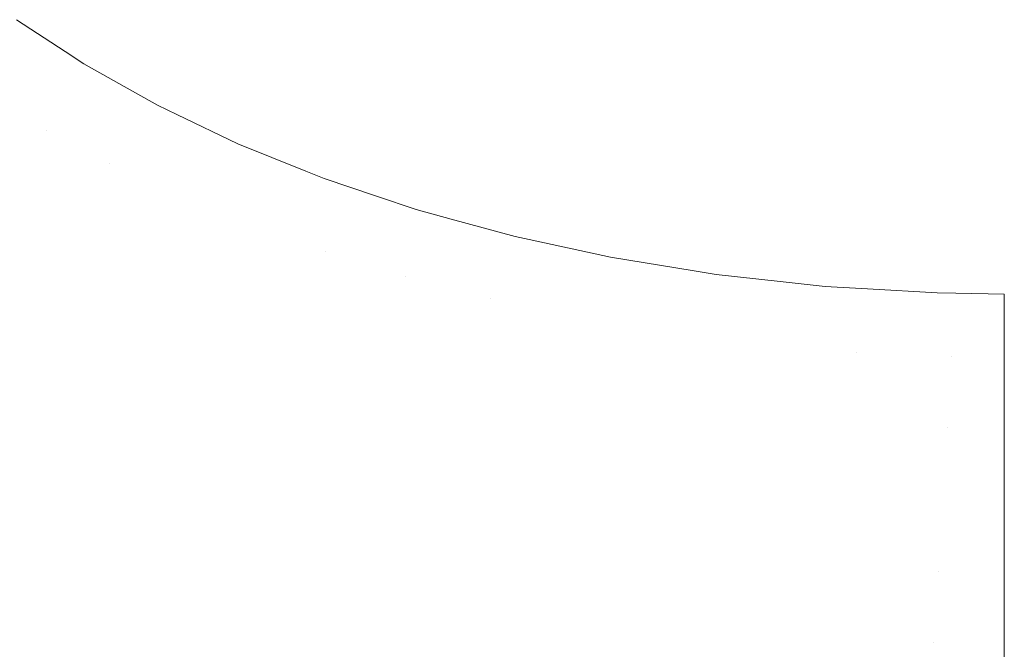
# Model space of a CAD drawing. Header units: centimetres. Extents: x -14.1 to 15.2, y 3.7 to 3.9.
# Tile 6 of 12: x -13.8891 to -13.7614, y 3.7541 to 3.8358. Entities that reach past the tile are written whole.
import ezdxf

# ---------------------------------------------------------------- set-up
doc = ezdxf.new("R2010")
doc.units = ezdxf.units.CM
doc.header["$LTSCALE"] = 2.54
doc.layers.add('Lucido design-1', color=7, linetype='Continuous')

# ---------------------------------------------------------------- blocks, each defined once
blk = doc.blocks.new('Gruppo-1')
at = {"color": 7, "linetype": 'Continuous', "lineweight": 9}
for points, invisible_edges in [([(-13.8832, 3.83164, -1872.61551), (-13.89319, 3.82597, -1872.61585), (-13.90009, 3.83059, -1872.61585), (-13.88953, 3.83579, -1872.61551)], 7), ([(-13.8832, 3.83164, -1908.71551), (-13.89319, 3.82597, -1908.71585), (-13.90009, 3.83059, -1908.71585), (-13.88953, 3.83579, -1908.71551)], 7), ([(-13.88567, 3.82148, -1872.61585), (-13.89319, 3.82597, -1872.61585), (-13.8832, 3.83164, -1872.61551), (-13.88079, 3.83006, -1872.61551)], 11), ([(-13.88567, 3.82148, -1908.71585), (-13.89319, 3.82597, -1908.71585), (-13.8832, 3.83164, -1908.71551), (-13.88079, 3.83006, -1908.71551)], 11), ([(-13.88079, 3.83006, -1872.61551), (-13.87625, 3.82751, -1872.61551), (-13.88567, 3.82148, -1872.61585)], 10), ([(-13.88079, 3.83006, -1908.71551), (-13.87625, 3.82751, -1908.71551), (-13.88567, 3.82148, -1908.71585)], 10), ([(-13.87752, 3.81717, -1872.61585), (-13.88567, 3.82148, -1872.61585), (-13.87625, 3.82751, -1872.61551), (-13.87121, 3.82468, -1872.61551)], 11), ([(-13.87752, 3.81717, -1908.71585), (-13.88567, 3.82148, -1908.71585), (-13.87625, 3.82751, -1908.71551), (-13.87121, 3.82468, -1908.71551)], 11), ([(-13.8963, 3.81475, -1872.61704), (-13.90446, 3.81962, -1872.61704), (-13.89319, 3.82597, -1872.61585), (-13.88567, 3.82148, -1872.61585)], 15), ([(-13.8963, 3.81475, -1908.71704), (-13.90446, 3.81962, -1908.71704), (-13.89319, 3.82597, -1908.71585), (-13.88567, 3.82148, -1908.71585)], 15), ([(-13.87121, 3.82468, -1872.61551), (-13.86874, 3.82349, -1872.61551), (-13.87752, 3.81717, -1872.61585)], 10), ([(-13.87121, 3.82468, -1908.71551), (-13.86874, 3.82349, -1908.71551), (-13.87752, 3.81717, -1908.71585)], 10), ([(-13.86081, 3.8197, -1872.61551), (-13.86876, 3.81307, -1872.61585), (-13.87752, 3.81717, -1872.61585), (-13.86874, 3.82349, -1872.61551)], 7), ([(-13.86081, 3.8197, -1908.71551), (-13.86876, 3.81307, -1908.71585), (-13.87752, 3.81717, -1908.71585), (-13.86874, 3.82349, -1908.71551)], 7), ([(-13.88567, 3.82148, -1872.61585), (-13.87752, 3.81717, -1872.61585), (-13.88746, 3.81007, -1872.61704), (-13.8963, 3.81475, -1872.61704)], 15), ([(-13.88567, 3.82148, -1908.71585), (-13.87752, 3.81717, -1908.71585), (-13.88746, 3.81007, -1908.71704), (-13.8963, 3.81475, -1908.71704)], 15), ([(-13.852, 3.81614, -1872.61551), (-13.85941, 3.80923, -1872.61585), (-13.86876, 3.81307, -1872.61585), (-13.86081, 3.8197, -1872.61551)], 7), ([(-13.852, 3.81614, -1908.71551), (-13.85941, 3.80923, -1908.71585), (-13.86876, 3.81307, -1908.71585), (-13.86081, 3.8197, -1908.71551)], 7), ([(-13.87795, 3.80562, -1872.61704), (-13.88746, 3.81007, -1872.61704), (-13.87752, 3.81717, -1872.61585), (-13.86876, 3.81307, -1872.61585)], 15), ([(-13.87795, 3.80562, -1908.71704), (-13.88746, 3.81007, -1908.71704), (-13.87752, 3.81717, -1908.71585), (-13.86876, 3.81307, -1908.71585)], 15), ([(-13.84948, 3.80568, -1872.61585), (-13.85941, 3.80923, -1872.61585), (-13.852, 3.81614, -1872.61551), (-13.84962, 3.81518, -1872.61551)], 11), ([(-13.84948, 3.80568, -1908.71585), (-13.85941, 3.80923, -1908.71585), (-13.852, 3.81614, -1908.71551), (-13.84962, 3.81518, -1908.71551)], 11), ([(-13.8963, 3.81475, -1872.61704), (-13.88746, 3.81007, -1872.61704), (-13.89752, 3.80288, -1872.61917), (-13.90706, 3.80793, -1872.61917)], 15), ([(-13.8963, 3.81475, -1908.71704), (-13.88746, 3.81007, -1908.71704), (-13.89752, 3.80288, -1908.71917), (-13.90706, 3.80793, -1908.71917)], 15), ([(-13.84962, 3.81518, -1872.61551), (-13.84282, 3.81289, -1872.61551), (-13.84948, 3.80568, -1872.61585)], 10), ([(-13.84962, 3.81518, -1908.71551), (-13.84282, 3.81289, -1908.71551), (-13.84948, 3.80568, -1908.71585)], 10), ([(-13.86876, 3.81307, -1872.61585), (-13.85941, 3.80923, -1872.61585), (-13.86779, 3.80145, -1872.61704), (-13.87795, 3.80562, -1872.61704)], 15), ([(-13.86876, 3.81307, -1908.71585), (-13.85941, 3.80923, -1908.71585), (-13.86779, 3.80145, -1908.71704), (-13.87795, 3.80562, -1908.71704)], 15), ([(-13.83902, 3.80247, -1872.61585), (-13.84948, 3.80568, -1872.61585), (-13.84282, 3.81289, -1872.61551), (-13.83769, 3.81117, -1872.61551)], 11), ([(-13.83902, 3.80247, -1908.71585), (-13.84948, 3.80568, -1908.71585), (-13.84282, 3.81289, -1908.71551), (-13.83769, 3.81117, -1908.71551)], 11), ([(-13.83769, 3.81117, -1872.61551), (-13.83314, 3.80993, -1872.61551), (-13.83902, 3.80247, -1872.61585)], 10), ([(-13.83769, 3.81117, -1908.71551), (-13.83314, 3.80993, -1908.71551), (-13.83902, 3.80247, -1908.71585)], 10), ([(-13.88725, 3.79807, -1872.61917), (-13.89752, 3.80288, -1872.61917), (-13.88746, 3.81007, -1872.61704), (-13.87795, 3.80562, -1872.61704)], 15), ([(-13.88725, 3.79807, -1908.71917), (-13.89752, 3.80288, -1908.71917), (-13.88746, 3.81007, -1908.71704), (-13.87795, 3.80562, -1908.71704)], 15), ([(-13.82807, 3.79963, -1872.61585), (-13.83902, 3.80247, -1872.61585), (-13.83314, 3.80993, -1872.61551), (-13.82482, 3.80765, -1872.61551)], 11), ([(-13.82807, 3.79963, -1908.71585), (-13.83902, 3.80247, -1908.71585), (-13.83314, 3.80993, -1908.71551), (-13.82482, 3.80765, -1908.71551)], 11), ([(-13.85701, 3.7976, -1872.61704), (-13.86779, 3.80145, -1872.61704), (-13.85941, 3.80923, -1872.61585), (-13.84948, 3.80568, -1872.61585)], 15), ([(-13.85701, 3.7976, -1908.71704), (-13.86779, 3.80145, -1908.71704), (-13.85941, 3.80923, -1908.71585), (-13.84948, 3.80568, -1908.71585)], 15), ([(-13.82482, 3.80765, -1872.61551), (-13.82302, 3.80726, -1872.61551), (-13.82807, 3.79963, -1872.61585)], 10), ([(-13.82482, 3.80765, -1908.71551), (-13.82302, 3.80726, -1908.71551), (-13.82807, 3.79963, -1908.71585)], 10), ([(-13.81248, 3.80497, -1872.61551), (-13.81668, 3.7972, -1872.61585), (-13.82807, 3.79963, -1872.61585), (-13.82302, 3.80726, -1872.61551)], 7), ([(-13.81248, 3.80497, -1908.71551), (-13.81668, 3.7972, -1908.71585), (-13.82807, 3.79963, -1908.71585), (-13.82302, 3.80726, -1908.71551)], 7), ([(-13.84948, 3.80568, -1872.61585), (-13.83902, 3.80247, -1872.61585), (-13.84566, 3.79411, -1872.61704), (-13.85701, 3.7976, -1872.61704)], 15), ([(-13.84948, 3.80568, -1908.71585), (-13.83902, 3.80247, -1908.71585), (-13.84566, 3.79411, -1908.71704), (-13.85701, 3.7976, -1908.71704)], 15), ([(-13.87795, 3.80562, -1872.61704), (-13.86779, 3.80145, -1872.61704), (-13.87628, 3.79357, -1872.61917), (-13.88725, 3.79807, -1872.61917)], 15), ([(-13.87795, 3.80562, -1908.71704), (-13.86779, 3.80145, -1908.71704), (-13.87628, 3.79357, -1908.71917), (-13.88725, 3.79807, -1908.71917)], 15), ([(-13.80163, 3.8032, -1872.61551), (-13.80492, 3.79521, -1872.61585), (-13.81668, 3.7972, -1872.61585), (-13.81248, 3.80497, -1872.61551)], 7), ([(-13.80163, 3.8032, -1908.71551), (-13.80492, 3.79521, -1908.71585), (-13.81668, 3.7972, -1908.71585), (-13.81248, 3.80497, -1908.71551)], 7), ([(-13.80492, 3.79521, -1872.61585), (-13.80163, 3.8032, -1872.61551), (-13.79879, 3.80273, -1872.61551)], 9), ([(-13.80492, 3.79521, -1908.71585), (-13.80163, 3.8032, -1908.71551), (-13.79879, 3.80273, -1908.71551)], 9), ([(-13.89654, 3.79053, -1872.62227), (-13.90756, 3.79569, -1872.62227), (-13.89752, 3.80288, -1872.61917), (-13.88725, 3.79807, -1872.61917)], 15), ([(-13.89654, 3.79053, -1908.72227), (-13.90756, 3.79569, -1908.72227), (-13.89752, 3.80288, -1908.71917), (-13.88725, 3.79807, -1908.71917)], 15), ([(-13.83377, 3.79103, -1872.61704), (-13.84566, 3.79411, -1872.61704), (-13.83902, 3.80247, -1872.61585), (-13.82807, 3.79963, -1872.61585)], 15), ([(-13.83377, 3.79103, -1908.71704), (-13.84566, 3.79411, -1908.71704), (-13.83902, 3.80247, -1908.71585), (-13.82807, 3.79963, -1908.71585)], 15), ([(-13.79879, 3.80273, -1872.61551), (-13.79048, 3.80182, -1872.61551), (-13.79287, 3.79369, -1872.61585), (-13.80492, 3.79521, -1872.61585)], 14), ([(-13.79879, 3.80273, -1908.71551), (-13.79048, 3.80182, -1908.71551), (-13.79287, 3.79369, -1908.71585), (-13.80492, 3.79521, -1908.71585)], 14), ([(-13.86465, 3.78941, -1872.61917), (-13.87628, 3.79357, -1872.61917), (-13.86779, 3.80145, -1872.61704), (-13.85701, 3.7976, -1872.61704)], 15), ([(-13.86465, 3.78941, -1908.71917), (-13.87628, 3.79357, -1908.71917), (-13.86779, 3.80145, -1908.71704), (-13.85701, 3.7976, -1908.71704)], 15), ([(-13.7806, 3.79265, -1872.61585), (-13.79287, 3.79369, -1872.61585), (-13.79048, 3.80182, -1872.61551), (-13.78464, 3.80118, -1872.61551)], 11), ([(-13.7806, 3.79265, -1908.71585), (-13.79287, 3.79369, -1908.71585), (-13.79048, 3.80182, -1908.71551), (-13.78464, 3.80118, -1908.71551)], 11), ([(-13.78464, 3.80118, -1872.61551), (-13.77914, 3.80086, -1872.61551), (-13.7806, 3.79265, -1872.61585)], 10), ([(-13.78464, 3.80118, -1908.71551), (-13.77914, 3.80086, -1908.71551), (-13.7806, 3.79265, -1908.71585)], 10), ([(-13.76819, 3.79212, -1872.61585), (-13.7806, 3.79265, -1872.61585), (-13.77914, 3.80086, -1872.61551), (-13.77011, 3.80035, -1872.61551)], 11), ([(-13.76819, 3.79212, -1908.71585), (-13.7806, 3.79265, -1908.71585), (-13.77914, 3.80086, -1908.71551), (-13.77011, 3.80035, -1908.71551)], 11), ([(-13.82807, 3.79963, -1872.61585), (-13.81668, 3.7972, -1872.61585), (-13.82141, 3.78839, -1872.61704), (-13.83377, 3.79103, -1872.61704)], 15), ([(-13.82807, 3.79963, -1908.71585), (-13.81668, 3.7972, -1908.71585), (-13.82141, 3.78839, -1908.71704), (-13.83377, 3.79103, -1908.71704)], 15), ([(-13.77011, 3.80035, -1872.61551), (-13.76768, 3.80031, -1872.61551), (-13.76819, 3.79212, -1872.61585)], 10), ([(-13.77011, 3.80035, -1908.71551), (-13.76768, 3.80031, -1908.71551), (-13.76819, 3.79212, -1908.71585)], 10), ([(-13.7614, 3.79207, -1872.61613), (-13.76819, 3.79212, -1872.61585), (-13.76768, 3.80031, -1872.61551)], 11), ([(-13.7614, 3.79207, -1908.71613), (-13.76819, 3.79212, -1908.71585), (-13.76768, 3.80031, -1908.71551)], 11), ([(-13.76768, 3.80031, -1872.61551), (-13.7614, 3.80021, -1872.61551), (-13.7614, 3.79207, -1872.61613)], 8), ([(-13.76768, 3.80031, -1908.71551), (-13.7614, 3.80021, -1908.71551), (-13.7614, 3.79207, -1908.71613)], 8), ([(-13.88725, 3.79807, -1872.61917), (-13.87628, 3.79357, -1872.61917), (-13.88476, 3.7857, -1872.62227), (-13.89654, 3.79053, -1872.62227)], 15), ([(-13.88725, 3.79807, -1908.71917), (-13.87628, 3.79357, -1908.71917), (-13.88476, 3.7857, -1908.72227), (-13.89654, 3.79053, -1908.72227)], 15), ([(-13.85701, 3.7976, -1872.61704), (-13.84566, 3.79411, -1872.61704), (-13.85238, 3.78564, -1872.61917), (-13.86465, 3.78941, -1872.61917)], 15), ([(-13.85701, 3.7976, -1908.71704), (-13.84566, 3.79411, -1908.71704), (-13.85238, 3.78564, -1908.71917), (-13.86465, 3.78941, -1908.71917)], 15), ([(-13.80865, 3.78623, -1872.61704), (-13.82141, 3.78839, -1872.61704), (-13.81668, 3.7972, -1872.61585), (-13.80492, 3.79521, -1872.61585)], 15), ([(-13.80865, 3.78623, -1908.71704), (-13.82141, 3.78839, -1908.71704), (-13.81668, 3.7972, -1908.71585), (-13.80492, 3.79521, -1908.71585)], 15), ([(-13.80492, 3.79521, -1872.61585), (-13.79287, 3.79369, -1872.61585), (-13.79556, 3.78458, -1872.61704), (-13.80865, 3.78623, -1872.61704)], 15), ([(-13.80492, 3.79521, -1908.71585), (-13.79287, 3.79369, -1908.71585), (-13.79556, 3.78458, -1908.71704), (-13.80865, 3.78623, -1908.71704)], 15), ([(-13.87226, 3.78123, -1872.62227), (-13.88476, 3.7857, -1872.62227), (-13.87628, 3.79357, -1872.61917), (-13.86465, 3.78941, -1872.61917)], 15), ([(-13.87226, 3.78123, -1908.72227), (-13.88476, 3.7857, -1908.72227), (-13.87628, 3.79357, -1908.71917), (-13.86465, 3.78941, -1908.71917)], 15), ([(-13.83954, 3.78232, -1872.61917), (-13.85238, 3.78564, -1872.61917), (-13.84566, 3.79411, -1872.61704), (-13.83377, 3.79103, -1872.61704)], 15), ([(-13.83954, 3.78232, -1908.71917), (-13.85238, 3.78564, -1908.71917), (-13.84566, 3.79411, -1908.71704), (-13.83377, 3.79103, -1908.71704)], 15), ([(-13.78224, 3.78346, -1872.61704), (-13.79556, 3.78458, -1872.61704), (-13.79287, 3.79369, -1872.61585), (-13.7806, 3.79265, -1872.61585)], 15), ([(-13.78224, 3.78346, -1908.71704), (-13.79556, 3.78458, -1908.71704), (-13.79287, 3.79369, -1908.71585), (-13.7806, 3.79265, -1908.71585)], 15), ([(-13.7806, 3.79265, -1872.61585), (-13.76819, 3.79212, -1872.61585), (-13.76877, 3.78288, -1872.61704), (-13.78224, 3.78346, -1872.61704)], 15), ([(-13.7806, 3.79265, -1908.71585), (-13.76819, 3.79212, -1908.71585), (-13.76877, 3.78288, -1908.71704), (-13.78224, 3.78346, -1908.71704)], 15), ([(-13.7614, 3.78514, -1872.61666), (-13.76877, 3.78288, -1872.61704), (-13.76819, 3.79212, -1872.61585)], 11), ([(-13.7614, 3.78514, -1908.71666), (-13.76877, 3.78288, -1908.71704), (-13.76819, 3.79212, -1908.71585)], 11), ([(-13.76819, 3.79212, -1872.61585), (-13.7614, 3.79207, -1872.61613), (-13.7614, 3.78514, -1872.61666)], 9), ([(-13.76819, 3.79212, -1908.71585), (-13.7614, 3.79207, -1908.71613), (-13.7614, 3.78514, -1908.71666)], 9), ([(-13.89654, 3.79053, -1872.62227), (-13.88476, 3.7857, -1872.62227), (-13.89309, 3.77797, -1872.62638), (-13.90566, 3.78313, -1872.62638)], 15), ([(-13.89654, 3.79053, -1908.72227), (-13.88476, 3.7857, -1908.72227), (-13.89309, 3.77797, -1908.72638), (-13.90566, 3.78313, -1908.72638)], 15), ([(-13.83377, 3.79103, -1872.61704), (-13.82141, 3.78839, -1872.61704), (-13.8262, 3.77947, -1872.61917), (-13.83954, 3.78232, -1872.61917)], 15), ([(-13.83377, 3.79103, -1908.71704), (-13.82141, 3.78839, -1908.71704), (-13.8262, 3.77947, -1908.71917), (-13.83954, 3.78232, -1908.71917)], 15), ([(-13.86465, 3.78941, -1872.61917), (-13.85238, 3.78564, -1872.61917), (-13.8591, 3.77719, -1872.62227), (-13.87226, 3.78123, -1872.62227)], 15), ([(-13.86465, 3.78941, -1908.71917), (-13.85238, 3.78564, -1908.71917), (-13.8591, 3.77719, -1908.72227), (-13.87226, 3.78123, -1908.72227)], 15), ([(-13.81242, 3.77714, -1872.61917), (-13.8262, 3.77947, -1872.61917), (-13.82141, 3.78839, -1872.61704), (-13.80865, 3.78623, -1872.61704)], 15), ([(-13.81242, 3.77714, -1908.71917), (-13.8262, 3.77947, -1908.71917), (-13.82141, 3.78839, -1908.71704), (-13.80865, 3.78623, -1908.71704)], 15), ([(-13.87975, 3.7732, -1872.62638), (-13.89309, 3.77797, -1872.62638), (-13.88476, 3.7857, -1872.62227), (-13.87226, 3.78123, -1872.62227)], 15), ([(-13.87975, 3.7732, -1908.72638), (-13.89309, 3.77797, -1908.72638), (-13.88476, 3.7857, -1908.72227), (-13.87226, 3.78123, -1908.72227)], 15), ([(-13.84531, 3.77362, -1872.62227), (-13.8591, 3.77719, -1872.62227), (-13.85238, 3.78564, -1872.61917), (-13.83954, 3.78232, -1872.61917)], 15), ([(-13.84531, 3.77362, -1908.72227), (-13.8591, 3.77719, -1908.72227), (-13.85238, 3.78564, -1908.71917), (-13.83954, 3.78232, -1908.71917)], 15), ([(-13.80865, 3.78623, -1872.61704), (-13.79556, 3.78458, -1872.61704), (-13.79829, 3.77535, -1872.61917), (-13.81242, 3.77714, -1872.61917)], 15), ([(-13.80865, 3.78623, -1908.71704), (-13.79556, 3.78458, -1908.71704), (-13.79829, 3.77535, -1908.71917), (-13.81242, 3.77714, -1908.71917)], 15), ([(-13.7839, 3.77414, -1872.61917), (-13.79829, 3.77535, -1872.61917), (-13.79556, 3.78458, -1872.61704), (-13.78224, 3.78346, -1872.61704)], 15), ([(-13.7839, 3.77414, -1908.71917), (-13.79829, 3.77535, -1908.71917), (-13.79556, 3.78458, -1908.71704), (-13.78224, 3.78346, -1908.71704)], 15), ([(-13.7614, 3.78514, -1872.61666), (-13.7614, 3.78283, -1872.6172), (-13.76877, 3.78288, -1872.61704)], 10), ([(-13.7614, 3.78514, -1908.71666), (-13.7614, 3.78283, -1908.7172), (-13.76877, 3.78288, -1908.71704)], 10), ([(-13.78224, 3.78346, -1872.61704), (-13.76877, 3.78288, -1872.61704), (-13.76936, 3.77351, -1872.61917), (-13.7839, 3.77414, -1872.61917)], 15), ([(-13.78224, 3.78346, -1908.71704), (-13.76877, 3.78288, -1908.71704), (-13.76936, 3.77351, -1908.71917), (-13.7839, 3.77414, -1908.71917)], 15), ([(-13.7614, 3.77347, -1872.61938), (-13.76936, 3.77351, -1872.61917), (-13.76877, 3.78288, -1872.61704)], 11), ([(-13.7614, 3.77347, -1908.71938), (-13.76936, 3.77351, -1908.71917), (-13.76877, 3.78288, -1908.71704)], 11), ([(-13.76877, 3.78288, -1872.61704), (-13.7614, 3.78283, -1872.6172), (-13.7614, 3.77347, -1872.61938)], 9), ([(-13.76877, 3.78288, -1908.71704), (-13.7614, 3.78283, -1908.7172), (-13.7614, 3.77347, -1908.71938)], 9), ([(-13.83954, 3.78232, -1872.61917), (-13.8262, 3.77947, -1872.61917), (-13.83098, 3.77056, -1872.62227), (-13.84531, 3.77362, -1872.62227)], 15), ([(-13.83954, 3.78232, -1908.71917), (-13.8262, 3.77947, -1908.71917), (-13.83098, 3.77056, -1908.72227), (-13.84531, 3.77362, -1908.72227)], 15), ([(-13.87226, 3.78123, -1872.62227), (-13.8591, 3.77719, -1872.62227), (-13.86569, 3.76888, -1872.62638), (-13.87975, 3.7732, -1872.62638)], 15), ([(-13.87226, 3.78123, -1908.72227), (-13.8591, 3.77719, -1908.72227), (-13.86569, 3.76888, -1908.72638), (-13.87975, 3.7732, -1908.72638)], 15), ([(-13.81618, 3.76805, -1872.62227), (-13.83098, 3.77056, -1872.62227), (-13.8262, 3.77947, -1872.61917), (-13.81242, 3.77714, -1872.61917)], 15), ([(-13.81618, 3.76805, -1908.72227), (-13.83098, 3.77056, -1908.72227), (-13.8262, 3.77947, -1908.71917), (-13.81242, 3.77714, -1908.71917)], 15), ([(-13.88697, 3.76545, -1872.63148), (-13.90113, 3.7705, -1872.63148), (-13.89309, 3.77797, -1872.62638), (-13.87975, 3.7732, -1872.62638)], 15), ([(-13.88697, 3.76545, -1908.73148), (-13.90113, 3.7705, -1908.73148), (-13.89309, 3.77797, -1908.72638), (-13.87975, 3.7732, -1908.72638)], 15), ([(-13.85098, 3.76507, -1872.62638), (-13.86569, 3.76888, -1872.62638), (-13.8591, 3.77719, -1872.62227), (-13.84531, 3.77362, -1872.62227)], 15), ([(-13.85098, 3.76507, -1908.72638), (-13.86569, 3.76888, -1908.72638), (-13.8591, 3.77719, -1908.72227), (-13.84531, 3.77362, -1908.72227)], 15), ([(-13.81242, 3.77714, -1872.61917), (-13.79829, 3.77535, -1872.61917), (-13.80101, 3.76614, -1872.62227), (-13.81618, 3.76805, -1872.62227)], 15), ([(-13.81242, 3.77714, -1908.71917), (-13.79829, 3.77535, -1908.71917), (-13.80101, 3.76614, -1908.72227), (-13.81618, 3.76805, -1908.72227)], 15), ([(-13.78556, 3.76483, -1872.62227), (-13.80101, 3.76614, -1872.62227), (-13.79829, 3.77535, -1872.61917), (-13.7839, 3.77414, -1872.61917)], 15), ([(-13.78556, 3.76483, -1908.72227), (-13.80101, 3.76614, -1908.72227), (-13.79829, 3.77535, -1908.71917), (-13.7839, 3.77414, -1908.71917)], 15), ([(-13.7839, 3.77414, -1872.61917), (-13.76936, 3.77351, -1872.61917), (-13.76995, 3.76416, -1872.62227), (-13.78556, 3.76483, -1872.62227)], 15), ([(-13.7839, 3.77414, -1908.71917), (-13.76936, 3.77351, -1908.71917), (-13.76995, 3.76416, -1908.72227), (-13.78556, 3.76483, -1908.72227)], 15), ([(-13.87975, 3.7732, -1872.62638), (-13.86569, 3.76888, -1872.62638), (-13.87206, 3.76087, -1872.63148), (-13.88697, 3.76545, -1872.63148)], 15), ([(-13.87975, 3.7732, -1908.72638), (-13.86569, 3.76888, -1908.72638), (-13.87206, 3.76087, -1908.73148), (-13.88697, 3.76545, -1908.73148)], 15), ([(-13.84531, 3.77362, -1872.62227), (-13.83098, 3.77056, -1872.62227), (-13.83568, 3.7618, -1872.62638), (-13.85098, 3.76507, -1872.62638)], 15), ([(-13.84531, 3.77362, -1908.72227), (-13.83098, 3.77056, -1908.72227), (-13.83568, 3.7618, -1908.72638), (-13.85098, 3.76507, -1908.72638)], 15), ([(-13.76995, 3.76416, -1872.62227), (-13.76936, 3.77351, -1872.61917), (-13.7614, 3.76988, -1872.62022)], 11), ([(-13.76995, 3.76416, -1908.72227), (-13.76936, 3.77351, -1908.71917), (-13.7614, 3.76988, -1908.72022)], 11), ([(-13.76936, 3.77351, -1872.61917), (-13.7614, 3.77347, -1872.61938), (-13.7614, 3.76988, -1872.62022)], 9), ([(-13.76936, 3.77351, -1908.71917), (-13.7614, 3.77347, -1908.71938), (-13.7614, 3.76988, -1908.72022)], 9), ([(-13.89381, 3.75811, -1872.63753), (-13.90873, 3.76345, -1872.63753), (-13.90113, 3.7705, -1872.63148), (-13.88697, 3.76545, -1872.63148)], 15), ([(-13.89381, 3.75811, -1908.73753), (-13.90873, 3.76345, -1908.73753), (-13.90113, 3.7705, -1908.73148), (-13.88697, 3.76545, -1908.73148)], 15), ([(-13.81988, 3.75913, -1872.62638), (-13.83568, 3.7618, -1872.62638), (-13.83098, 3.77056, -1872.62227), (-13.81618, 3.76805, -1872.62227)], 15), ([(-13.81988, 3.75913, -1908.72638), (-13.83568, 3.7618, -1908.72638), (-13.83098, 3.77056, -1908.72227), (-13.81618, 3.76805, -1908.72227)], 15), ([(-13.85644, 3.75682, -1872.63148), (-13.87206, 3.76087, -1872.63148), (-13.86569, 3.76888, -1872.62638), (-13.85098, 3.76507, -1872.62638)], 15), ([(-13.85644, 3.75682, -1908.73148), (-13.87206, 3.76087, -1908.73148), (-13.86569, 3.76888, -1908.72638), (-13.85098, 3.76507, -1908.72638)], 15), ([(-13.7614, 3.76988, -1872.62022), (-13.7614, 3.76418, -1872.62254), (-13.76995, 3.76416, -1872.62227)], 10), ([(-13.7614, 3.76988, -1908.72022), (-13.7614, 3.76418, -1908.72254), (-13.76995, 3.76416, -1908.72227)], 10), ([(-13.81618, 3.76805, -1872.62227), (-13.80101, 3.76614, -1872.62227), (-13.80369, 3.75708, -1872.62638), (-13.81988, 3.75913, -1872.62638)], 15), ([(-13.81618, 3.76805, -1908.72227), (-13.80101, 3.76614, -1908.72227), (-13.80369, 3.75708, -1908.72638), (-13.81988, 3.75913, -1908.72638)], 15), ([(-13.7872, 3.75569, -1872.62638), (-13.80369, 3.75708, -1872.62638), (-13.80101, 3.76614, -1872.62227), (-13.78556, 3.76483, -1872.62227)], 15), ([(-13.7872, 3.75569, -1908.72638), (-13.80369, 3.75708, -1908.72638), (-13.80101, 3.76614, -1908.72227), (-13.78556, 3.76483, -1908.72227)], 15), ([(-13.88697, 3.76545, -1872.63148), (-13.87206, 3.76087, -1872.63148), (-13.87808, 3.75329, -1872.63753), (-13.89381, 3.75811, -1872.63753)], 15), ([(-13.88697, 3.76545, -1908.73148), (-13.87206, 3.76087, -1908.73148), (-13.87808, 3.75329, -1908.73753), (-13.89381, 3.75811, -1908.73753)], 15), ([(-13.85098, 3.76507, -1872.62638), (-13.83568, 3.7618, -1872.62638), (-13.84021, 3.75336, -1872.63148), (-13.85644, 3.75682, -1872.63148)], 15), ([(-13.85098, 3.76507, -1908.72638), (-13.83568, 3.7618, -1908.72638), (-13.84021, 3.75336, -1908.73148), (-13.85644, 3.75682, -1908.73148)], 15), ([(-13.78556, 3.76483, -1872.62227), (-13.76995, 3.76416, -1872.62227), (-13.77052, 3.75498, -1872.62638), (-13.7872, 3.75569, -1872.62638)], 15), ([(-13.78556, 3.76483, -1908.72227), (-13.76995, 3.76416, -1908.72227), (-13.77052, 3.75498, -1908.72638), (-13.7872, 3.75569, -1908.72638)], 15), ([(-13.7614, 3.75551, -1872.62606), (-13.77052, 3.75498, -1872.62638), (-13.76995, 3.76416, -1872.62227)], 11), ([(-13.7614, 3.75551, -1908.72606), (-13.77052, 3.75498, -1908.72638), (-13.76995, 3.76416, -1908.72227)], 11), ([(-13.76995, 3.76416, -1872.62227), (-13.7614, 3.76418, -1872.62254), (-13.7614, 3.75551, -1872.62606)], 9), ([(-13.76995, 3.76416, -1908.72227), (-13.7614, 3.76418, -1908.72254), (-13.7614, 3.75551, -1908.72606)], 9), ([(-13.82345, 3.75052, -1872.63148), (-13.84021, 3.75336, -1872.63148), (-13.83568, 3.7618, -1872.62638), (-13.81988, 3.75913, -1872.62638)], 15), ([(-13.82345, 3.75052, -1908.73148), (-13.84021, 3.75336, -1908.73148), (-13.83568, 3.7618, -1908.72638), (-13.81988, 3.75913, -1908.72638)], 15), ([(-13.86161, 3.74902, -1872.63753), (-13.87808, 3.75329, -1872.63753), (-13.87206, 3.76087, -1872.63148), (-13.85644, 3.75682, -1872.63148)], 15), ([(-13.86161, 3.74902, -1908.73753), (-13.87808, 3.75329, -1908.73753), (-13.87206, 3.76087, -1908.73148), (-13.85644, 3.75682, -1908.73148)], 15), ([(-13.81988, 3.75913, -1872.62638), (-13.80369, 3.75708, -1872.62638), (-13.80627, 3.74835, -1872.63148), (-13.82345, 3.75052, -1872.63148)], 15), ([(-13.81988, 3.75913, -1908.72638), (-13.80369, 3.75708, -1908.72638), (-13.80627, 3.74835, -1908.73148), (-13.82345, 3.75052, -1908.73148)], 15), ([(-13.89381, 3.75811, -1872.63753), (-13.87808, 3.75329, -1872.63753), (-13.88365, 3.74627, -1872.64445), (-13.90013, 3.75133, -1872.64445)], 15), ([(-13.89381, 3.75811, -1908.73753), (-13.87808, 3.75329, -1908.73753), (-13.88365, 3.74627, -1908.74445), (-13.90013, 3.75133, -1908.74445)], 15), ([(-13.85644, 3.75682, -1872.63148), (-13.84021, 3.75336, -1872.63148), (-13.8445, 3.74537, -1872.63753), (-13.86161, 3.74902, -1872.63753)], 15), ([(-13.85644, 3.75682, -1908.73148), (-13.84021, 3.75336, -1908.73148), (-13.8445, 3.74537, -1908.73753), (-13.86161, 3.74902, -1908.73753)], 15), ([(-13.78877, 3.74687, -1872.63148), (-13.80627, 3.74835, -1872.63148), (-13.80369, 3.75708, -1872.62638), (-13.7872, 3.75569, -1872.62638)], 15), ([(-13.78877, 3.74687, -1908.73148), (-13.80627, 3.74835, -1908.73148), (-13.80369, 3.75708, -1908.72638), (-13.7872, 3.75569, -1908.72638)], 15), ([(-13.7872, 3.75569, -1872.62638), (-13.77052, 3.75498, -1872.62638), (-13.77108, 3.74611, -1872.63148), (-13.78877, 3.74687, -1872.63148)], 15), ([(-13.7872, 3.75569, -1908.72638), (-13.77052, 3.75498, -1908.72638), (-13.77108, 3.74611, -1908.73148), (-13.78877, 3.74687, -1908.73148)], 15), ([(-13.7614, 3.74613, -1872.63169), (-13.77108, 3.74611, -1872.63148), (-13.77052, 3.75498, -1872.62638)], 11), ([(-13.7614, 3.74613, -1908.73169), (-13.77108, 3.74611, -1908.73148), (-13.77052, 3.75498, -1908.72638)], 11), ([(-13.7614, 3.75551, -1872.62606), (-13.7614, 3.7549, -1872.62643), (-13.77052, 3.75498, -1872.62638)], 10), ([(-13.7614, 3.75551, -1908.72606), (-13.7614, 3.7549, -1908.72643), (-13.77052, 3.75498, -1908.72638)], 10), ([(-13.77052, 3.75498, -1872.62638), (-13.7614, 3.7549, -1872.62643), (-13.7614, 3.74613, -1872.63169)], 9), ([(-13.77052, 3.75498, -1908.72638), (-13.7614, 3.7549, -1908.72643), (-13.7614, 3.74613, -1908.73169)], 9)]:
    blk.add_3dface(points, dxfattribs=dict(at, invisible_edges=invisible_edges))

msp = doc.modelspace()

# ---------------------------------------------------------------- block references
at = {"layer": 'Lucido design-1', "color": 7}
msp.add_blockref('Gruppo-1', (0, 0), dxfattribs=at)

doc.saveas('drawing.dxf')
